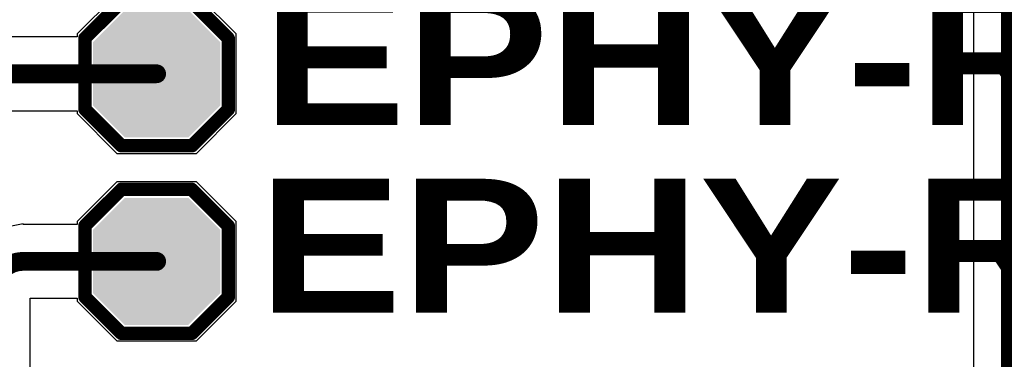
# Model space of a CAD drawing. Header units: inches. Extents: x 0 to 12.2, y 0 to 7.
# Tile 71 of 154: x 2.887 to 3.254, y 2.214 to 2.34. Entities that reach past the tile are written whole.
import ezdxf

# ---------------------------------------------------------------- set-up
doc = ezdxf.new("R2010")
doc.units = ezdxf.units.IN
doc.header["$MEASUREMENT"] = 0
for name, color, linetype in [('Bottom Layer', 5, 'Continuous'), ('Top Layer', 1, 'Continuous'), ('Top Overlay', 2, 'Continuous'), ('Top Paste', 8, 'Continuous'), ('Top Solder', 216, 'Continuous')]:
    doc.layers.add(name, color=color, linetype=linetype)
doc.styles.add('Arial Black_Bold', font='txt', dxfattribs={"height": 0.2})

# ---------------------------------------------------------------- blocks, each defined once
blk = doc.blocks.new('T____________0_5___40')
at = {"layer": 'Top Layer'}
blk.add_hatch(color=1, dxfattribs=at).paths.add_polyline_path([(0.00984, 0.01969), (-0.00984, 0.01969), (-0.01969, 0.00984), (-0.01969, -0.00984), (-0.00984, -0.01969), (0.00984, -0.01969), (0.01969, -0.00984), (0.01969, 0.00984)])
at = {"layer": 'Top Paste'}
blk.add_hatch(color=8, dxfattribs=at).paths.add_polyline_path([(0.00984, 0.01969), (-0.00984, 0.01969), (-0.01969, 0.00984), (-0.01969, -0.00984), (-0.00984, -0.01969), (0.00984, -0.01969), (0.01969, -0.00984), (0.01969, 0.00984)])
at = {"layer": 'Top Solder'}
blk.add_hatch(color=216, dxfattribs=at).paths.add_polyline_path([(0.01184, 0.02369), (-0.01184, 0.02369), (-0.02369, 0.01184), (-0.02369, -0.01184), (-0.01184, -0.02369), (0.01184, -0.02369), (0.02369, -0.01184), (0.02369, 0.01184)])
at = {"layer": 'Top Overlay', "const_width": 0.005}
for points in [[(-0.01321, 0.02675), (-0.02684, 0.01312)], [(-0.01321, 0.02675), (0.01325, 0.02675)], [(0.01325, 0.02675), (0.02692, 0.01308)], [(-0.02684, 0.01312), (-0.02684, -0.01316)], [(0.02692, 0.01308), (0.02692, -0.01299)], [(-0.02684, -0.01316), (-0.01328, -0.02672)], [(0.02692, -0.01299), (0.01318, -0.02672)], [(-0.01328, -0.02672), (0.01318, -0.02672)]]:
    blk.add_lwpolyline(points, dxfattribs=at)
at = {"layer": 'Top Overlay', "const_width": 0.0025}
for points in [[(-0.01446, 0.02675, 1), (-0.01196, 0.02675, 1)], [(-0.01446, 0.02675, 1), (-0.01196, 0.02675, 1)], [(0.012, 0.02675, 1), (0.0145, 0.02675, 1)], [(0.012, 0.02675, 1), (0.0145, 0.02675, 1)], [(-0.02809, 0.01312, 1), (-0.02559, 0.01312, 1)], [(-0.02809, 0.01312, 1), (-0.02559, 0.01312, 1)], [(0.02567, 0.01308, 1), (0.02817, 0.01308, 1)], [(0.02567, 0.01308, 1), (0.02817, 0.01308, 1)], [(-0.02809, -0.01316, 1), (-0.02559, -0.01316, 1)], [(-0.02809, -0.01316, 1), (-0.02559, -0.01316, 1)], [(0.02567, -0.01299, 1), (0.02817, -0.01299, 1)], [(0.02567, -0.01299, 1), (0.02817, -0.01299, 1)], [(-0.01453, -0.02672, 1), (-0.01203, -0.02672, 1)], [(-0.01453, -0.02672, 1), (-0.01203, -0.02672, 1)], [(0.01193, -0.02672, 1), (0.01443, -0.02672, 1)], [(0.01193, -0.02672, 1), (0.01443, -0.02672, 1)]]:
    blk.add_lwpolyline(points, format="xyb", close=True, dxfattribs=at)
blk = doc.blocks.new('T____________0_5___41')
at = {"layer": 'Top Layer'}
blk.add_hatch(color=1, dxfattribs=at).paths.add_polyline_path([(0.00984, 0.01969), (-0.00984, 0.01969), (-0.01969, 0.00984), (-0.01969, -0.00984), (-0.00984, -0.01969), (0.00984, -0.01969), (0.01969, -0.00984), (0.01969, 0.00984)])
at = {"layer": 'Top Paste'}
blk.add_hatch(color=8, dxfattribs=at).paths.add_polyline_path([(0.00984, 0.01969), (-0.00984, 0.01969), (-0.01969, 0.00984), (-0.01969, -0.00984), (-0.00984, -0.01969), (0.00984, -0.01969), (0.01969, -0.00984), (0.01969, 0.00984)])
at = {"layer": 'Top Solder'}
blk.add_hatch(color=216, dxfattribs=at).paths.add_polyline_path([(0.01184, 0.02369), (-0.01184, 0.02369), (-0.02369, 0.01184), (-0.02369, -0.01184), (-0.01184, -0.02369), (0.01184, -0.02369), (0.02369, -0.01184), (0.02369, 0.01184)])
at = {"layer": 'Top Overlay', "const_width": 0.005}
for points in [[(-0.01321, 0.02675), (-0.02684, 0.01312)], [(-0.01321, 0.02675), (0.01325, 0.02675)], [(0.01325, 0.02675), (0.02692, 0.01308)], [(-0.02684, 0.01312), (-0.02684, -0.01316)], [(0.02692, 0.01308), (0.02692, -0.01299)], [(-0.02684, -0.01316), (-0.01328, -0.02672)], [(0.02692, -0.01299), (0.01318, -0.02672)], [(-0.01328, -0.02672), (0.01318, -0.02672)]]:
    blk.add_lwpolyline(points, dxfattribs=at)
at = {"layer": 'Top Overlay', "const_width": 0.0025}
for points in [[(-0.01446, 0.02675, 1), (-0.01196, 0.02675, 1)], [(-0.01446, 0.02675, 1), (-0.01196, 0.02675, 1)], [(0.012, 0.02675, 1), (0.0145, 0.02675, 1)], [(0.012, 0.02675, 1), (0.0145, 0.02675, 1)], [(-0.02809, 0.01312, 1), (-0.02559, 0.01312, 1)], [(-0.02809, 0.01312, 1), (-0.02559, 0.01312, 1)], [(0.02567, 0.01308, 1), (0.02817, 0.01308, 1)], [(0.02567, 0.01308, 1), (0.02817, 0.01308, 1)], [(-0.02809, -0.01316, 1), (-0.02559, -0.01316, 1)], [(-0.02809, -0.01316, 1), (-0.02559, -0.01316, 1)], [(0.02567, -0.01299, 1), (0.02817, -0.01299, 1)], [(0.02567, -0.01299, 1), (0.02817, -0.01299, 1)], [(-0.01453, -0.02672, 1), (-0.01203, -0.02672, 1)], [(-0.01453, -0.02672, 1), (-0.01203, -0.02672, 1)], [(0.01193, -0.02672, 1), (0.01443, -0.02672, 1)], [(0.01193, -0.02672, 1), (0.01443, -0.02672, 1)]]:
    blk.add_lwpolyline(points, format="xyb", close=True, dxfattribs=at)

msp = doc.modelspace()

# ---------------------------------------------------------------- linework, layer by layer
at = {"layer": 'Bottom Layer'}
msp.add_line((3.24255, 3.03456), (3.24255, 2.15693), dxfattribs=at)
at = {"layer": 'Bottom Layer', "const_width": 0.01}
msp.add_lwpolyline([(3.25784, 2.07707), (3.25784, 3.03456)], dxfattribs=at)
at = {"layer": 'Top Layer'}
for p, q in [((2.92322, 2.34975), (2.90838, 2.33491)), ((2.96775, 2.33491), (2.95291, 2.34975)), ((2.90838, 2.33491), (2.90838, 2.33383)), ((2.96775, 2.30522), (2.96775, 2.33491)), ((2.90838, 2.33383), (2.87473, 2.33383)), ((2.87629, 2.3063), (2.90838, 2.3063)), ((2.90838, 2.3063), (2.90838, 2.30522)), ((2.90838, 2.30522), (2.92322, 2.29038)), ((2.95291, 2.29038), (2.96775, 2.30522)), ((2.92322, 2.29038), (2.95291, 2.29038)), ((2.92322, 2.27975), (2.90838, 2.26491)), ((2.95291, 2.27975), (2.92322, 2.27975)), ((2.96775, 2.26491), (2.95291, 2.27975)), ((2.90838, 2.26491), (2.90838, 2.26383)), ((2.96775, 2.23522), (2.96775, 2.26491)), ((2.88829, 2.26405), (2.88329, 2.26305)), ((2.88829, 2.26383), (2.88829, 2.26405)), ((2.90838, 2.26383), (2.88829, 2.26383)), ((2.89095, 2.07868), (2.89095, 2.2363)), ((2.89095, 2.2363), (2.90838, 2.2363)), ((2.90838, 2.2363), (2.90838, 2.23522)), ((2.90838, 2.23522), (2.92322, 2.22038)), ((2.95291, 2.22038), (2.96775, 2.23522)), ((2.92322, 2.22038), (2.95291, 2.22038))]:
    msp.add_line(p, q, dxfattribs=at)
at = {"layer": 'Top Layer', "const_width": 0.007}
for points in [[(2.87473, 2.32006), (2.93806, 2.32006)], [(2.88829, 2.25006), (2.93806, 2.25006)]]:
    msp.add_lwpolyline(points, dxfattribs=at)
at = {"layer": 'Top Layer', "const_width": 0.0035}
for points in [[(2.93631, 2.32006, 1), (2.93981, 2.32006, 1)], [(2.88654, 2.25006, 1), (2.89004, 2.25006, 1)], [(2.88654, 2.25006, 1), (2.89004, 2.25006, 1)], [(2.93631, 2.25006, 1), (2.93981, 2.25006, 1)]]:
    msp.add_lwpolyline(points, format="xyb", close=True, dxfattribs=at)
at = {"layer": 'Top Layer', "const_width": 0.007}
msp.add_lwpolyline([(2.87719, 2.23896, -0.414214), (2.88829, 2.25006)], format="xyb", dxfattribs=at)

# ---------------------------------------------------------------- block references
at = {"rotation": 90}
for name, p in [('T____________0_5___41', (2.93806, 2.32006)), ('T____________0_5___40', (2.93806, 2.25006))]:
    msp.add_blockref(name, p, dxfattribs=at)

# ---------------------------------------------------------------- texts
at = {"layer": 'Top Overlay', "style": 'Arial Black_Bold'}
for s, p in [('EPHY-RXP', (2.97754, 2.3009)), ('EPHY-RXN', (2.97611, 2.2309))]:
    msp.add_text(s, height=0.05, dxfattribs=at).set_placement(p)

doc.saveas('drawing.dxf')
